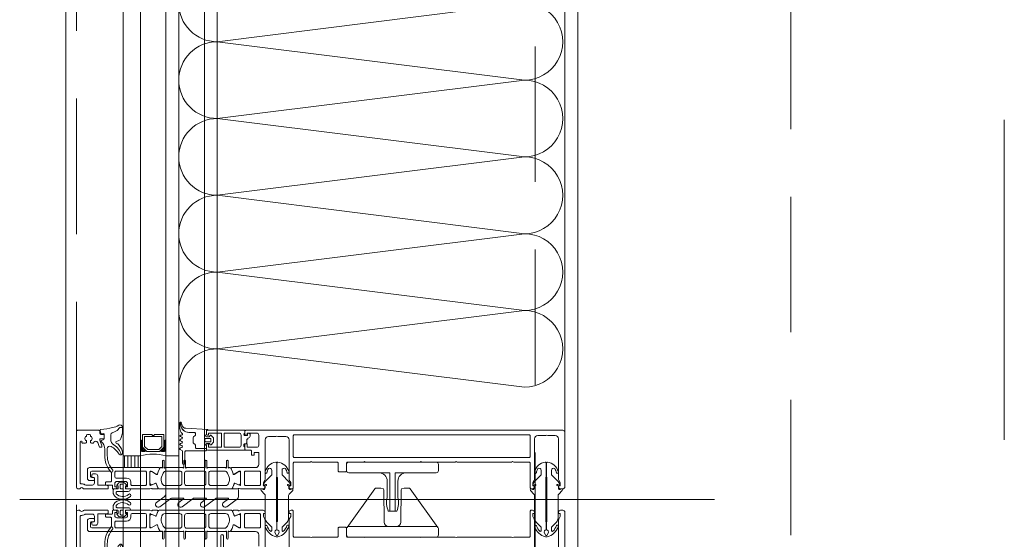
# Model space of a CAD drawing. Header units: millimetres. Extents: x 213386 to 459888, y 74252 to 208052.
# Tile 76 of 256: x 373015 to 373477, y 154689 to 154932. Entities that reach past the tile are written whole.
import ezdxf

# ---------------------------------------------------------------- set-up
doc = ezdxf.new("R2010")
doc.units = ezdxf.units.MM
doc.linetypes.add('CK_Čerchovaná 50', pattern=[6, 3, -1.5, 0, -1.5])
doc.linetypes.add('ČÁRKOVANÁ', pattern=[19.05, 12.7, -6.35])
doc.layers.add('FASÁDA DETAILNÍ', color=255, linetype='Continuous', lineweight=0)
doc.layers.add('TENKA', color=255, linetype='Continuous', lineweight=0)

# ---------------------------------------------------------------- blocks, each defined once
blk = doc.blocks.new('nesystémový nástavec 18')
for p, q in [((-17.5, 9.3), (-15.36, 9.3)), ((-15.36, 9.3), (0, 9.3)), ((0, 9.3), (0, 7.8)), ((-18, 6.8), (-18, 8.8)), ((-17, 6.3), (-17.5, 6.3)), ((-11, 8), (-17, 8)), ((-17, 8), (-17, 6.3)), ((-11, 1.3), (-11, 8)), ((-2.8, 8), (-9.7, 8)), ((-9.7, 1.3), (-9.7, 8)), ((-1.8, 2.3), (-1.8, 7)), ((-0.5, 7.3), (-0.5, 6.8)), ((0, 6.3), (0.55, 6.3)), ((0.55, 6.3), (0.95, 5.9)), ((0.95, 5.9), (0.95, 4.8)), ((0.95, 4.8), (0.95, 4.14)), ((-18, 0.5), (-18, 1.8)), ((-17.5, 2.3), (-17, 2.3)), ((-1.8, 0), (-17.5, 0)), ((-17, 2.3), (-17, 1.3)), ((-17, 1.3), (-11, 1.3)), ((-9.7, 1.3), (-2.8, 1.3)), ((0, 0), (-1.8, 0)), ((-0.4, 2.23), (-0.5, 2.04)), ((-0.5, 2.04), (-0.5, 2)), ((1.2, 2.44), (0, 2.44)), ((0, 1.5), (0, 0)), ((0.95, 4.14), (1.2, 4.14)), ((1.2, 1.85), (1.2, 2.44)), ((1.4, 3.94), (1.4, 3.84)), ((1.6, 3.64), (1.6, 3.64)), ((1.8, 1.37), (1.7, 1.35)), ((2.25, 1.63), (1.8, 1.37)), ((2.4, 2.84), (2.4, 1.89))]:
    blk.add_line(p, q)
for centre, radius, start, end in [((-17.5, 8.8), 0.5, 90, 180), ((-15.36, 9.8), 0.5, 270, 270.084), ((-17.5, 6.8), 0.5, 180.0012, 269.9988), ((-2.8, 7), 1, 0, 90), ((0, 7.3), 0.5, 89.9955, 180.0071), ((0, 6.8), 0.5, 179.9949, 270.006), ((0.75, 4.8), 0.2, 359.9656, 0.0344), ((-17.5, 1.8), 0.5, 89.999, 180.0002), ((-17.5, 0.5), 0.5, 180, 270), ((-2.8, 2.3), 1, 270, 0), ((0, 2), 0.5, 179.9716, 270.0327), ((0, 1.94), 0.5, 89.9975, 144.0007), ((1.2, 3.94), 0.2, 359.9707, 90.0249), ((1.7, 1.85), 0.5, 179.9991, 270), ((1.6, 3.84), 0.2, 179.9737, 270.035), ((1.6, 2.84), 0.8, 0.0065, 89.9919), ((2.1, 1.89), 0.3, 299.9815, 0.0183)]:
    blk.add_arc(centre, radius, start, end)
blk = doc.blocks.new('284336')
for points in [[(-0.7, -9.6), (-10, -9.6, 0.414511), (-10.51, -10.11), (-10.51, -15.51, -1), (-11.69, -15.51), (-11.69, -9.6), (-12.69, -8.95, -0.668884), (-12.6, -8.23), (-11.99, -8.01, 0.766384), (-11.99, -7.21), (-12.6, -6.99, -0.76831), (-12.6, -6.23), (-11.99, -6.01, 0.766384), (-11.99, -5.21), (-12.6, -4.99, -0.76831), (-12.6, -4.23), (-11.99, -4.01, 0.766384), (-11.99, -3.21), (-12.6, -2.99, -0.877523), (-12.5, -2.22), (-12.1, -2.22, 0.698129), (-11.83, -1.5, -0.220231), (-12.89, 0.78), (-12.89, 3.45, -0.157143), (-12.82, 3.68), (-12.69, 3.42, -0.067482), (-12.48, 2.53, 0.393136), (-8.66, -1.02), (-6.1, -1.02, -0.414214), (-5.61, -1.51), (-5.61, -2.22, -0.267949), (-5.85, -2.65), (-6.35, -2.93, 0.267949), (-6.61, -3.38), (-6.61, -5.84, 0.267949), (-6.35, -6.29), (-5.85, -6.57, -0.267949), (-5.61, -7), (-5.61, -8.11, 0.414215), (-5.1, -8.62), (-0.41, -8.62), (-0.41, -9.31, -0.414212), (-0.7, -9.6)], [(-0.41, 0), (-0.41, -2, 0.990243), (-0.4, -3.02), (0.9, -3.02, 0.414214), (1.21, -2.71), (1.21, -2.61, -0.668123), (1.71, -2.4), (2.75, -3.45, -0.199004), (2.89, -3.79), (2.89, -5.43, -0.199038), (2.75, -5.77), (1.71, -6.82, -0.668191), (1.21, -6.61), (1.21, -6.51, 0.414214), (0.9, -6.2), (-0.4, -6.2, 0.990269), (-0.41, -7.22), (-0.41, -8.6), (-5.1, -8.6, -0.414215), (-5.59, -8.11), (-5.59, -7, 0.267949), (-5.84, -6.56), (-6.34, -6.27, -0.267949), (-6.59, -5.84), (-6.59, -3.38, -0.267949), (-6.34, -2.95), (-5.84, -2.66, 0.267949), (-5.59, -2.22), (-5.59, -1.51, 0.414214), (-6.1, -1), (-8.66, -1, -0.393156), (-12.46, 2.53, 0.067572), (-12.67, 3.43), (-12.8, 3.7, -0.637545), (-12.12, 3.53), (-11.92, 2.53, 0.344315), (-10.06, 0.91), (0, 0.38, -0.406913), (0.39, 0), (-0.41, 0)], [(1.7, -4.31, 0.414235), (1.2, -3.81), (-0.7, -3.81, 0.414214), (-1.2, -4.31), (-1.2, -4.91, 0.414214), (-0.7, -5.41), (1.2, -5.41, 0.414235), (1.7, -4.91), (1.7, -4.31)]]:
    blk.add_lwpolyline(points, format="xyb", close=True)
blk = doc.blocks.new('433270')
blk.add_lwpolyline([(1, 0, 0.414364), (0, -1), (0, -1.4, 0.255924), (0.23, -1.83, -0.547723), (0.23, -3.17, 0.255924), (0, -3.6), (0, -14.6, 0.414214), (0.3, -14.9), (1.2, -14.9, 0.414214), (1.7, -14.4), (1.7, -10.3, -0.414214), (2, -10), (6, -10, 0.414248), (7, -9), (7, -7.7, 0.414179), (6.5, -7.2), (5.7, -7.2, 0.414232), (5.4, -7.5), (5.4, -8.2, -0.414198), (5.1, -8.5), (2.8, -8.5, -0.414204), (1.8, -7.5), (1.8, -4.49, -0.147432), (1.97, -3.94, 0.147461), (2.4, -2.5), (2.4, -2.3, -0.414214), (2.9, -1.8), (21.87, -1.8, -0.668178), (22.22, -2.65), (22.16, -2.72, 1), (21.59, -3.29), (21.52, -3.35, 0.198912), (21.38, -3.71), (21.38, -4.05, 0.414214), (22.08, -4.75), (22.38, -4.75, 0.576988), (22.64, -4.3, -0.311246), (24.56, -4.3, 0.576988), (24.82, -4.75), (25.3, -4.75, -0.260065), (25.3, -6.65), (24.82, -6.65, 0.576988), (24.56, -7.1, -0.311246), (22.64, -7.1, 0.576988), (22.38, -6.65), (22.08, -6.65, 0.414214), (21.38, -7.35), (21.38, -7.61, 0.267949), (21.63, -8.04), (21.89, -8.2, -0.637047), (21.73, -10), (19.83, -10.7, 0.315299), (19.5, -11.17), (19.5, -11.49, 0.520567), (20.17, -11.96), (22.83, -10.99, -0.520567), (23.5, -11.46), (23.5, -12.5, 0.414062), (24, -13), (25, -13, 0.414186), (25.5, -12.5), (25.5, -11.5, -0.414182), (26, -11), (27, -11, 0.414214), (27.5, -10.5), (27.5, -0.5, 0.414214), (27, 0), (1, 0)], format="xyb", close=True)
blk = doc.blocks.new('284325')
for points in [[(0.84, -5.23, -0.560316), (0.94, -4.73), (1.94, -4.36, 0.3153), (2.14, -4.08), (2.14, -1.89, 0.451558), (1.8, -1.59), (0.9, -1.7, -0.399586), (0.57, -1.46), (0.3, -0.07, -0.415977), (0.53, 0.29, 0.024107), (6.15, 1.24, 0.076636), (8.99, 2.34, -0.577615), (10.79, 1.3), (10.02, 1.37, 0.283171), (9.08, 0.9, -0.168429), (7.07, -0.74), (5.9, -1.16, 0.315302), (5.24, -2.1), (5.24, -4.21, 0.269719), (6.76, -6.82, -0.194797), (10.18, -11.53, -0.342663), (9.17, -11.17, 0.119207), (5.43, -7.59, 0.578571), (3.63, -8.62), (3.63, -11.77, 0.176415), (6.16, -18.72, -1), (5.24, -19.49, -0.176415), (2.43, -11.77), (2.43, -8.89, 0.208286), (0.84, -5.23)], [(8.95, -6.65), (10.32, -8.78, -0.134555), (10.79, -10.63, -0.339795), (10.19, -11.53, 0.194788), (6.76, -6.81, -0.269736), (5.25, -4.21), (5.25, -2.1, -0.315302), (5.9, -1.17), (7.07, -0.74, 0.168429), (9.09, 0.89, -0.283167), (10.01, 1.36), (10.79, 1.29), (10.79, -0.74, -0.070852), (10.71, -1.3), (9.95, -3.93, -0.241839), (9.08, -4.83), (7.93, -5.22, 0.836024), (8.08, -6.19), (8.11, -6.19, -0.255349), (8.95, -6.65)]]:
    blk.add_lwpolyline(points, format="xyb", close=True)
blk = doc.blocks.new('*U4004')
for points in [[(0, 0, 0.414243), (0.1, 0.1), (0, 0.9, -1.0001), (0.2, 0.9), (0.1, 0.1, 0.414228), (0.2, 0, 0.414228)], [(0.2, 0, 0.414243), (0.3, 0.1), (0.2, 0.9, -1.0001), (0.4, 0.9), (0.3, 0.1, 0.414228), (0.4, 0, 0.414228)], [(0.4, 0, 0.414243), (0.5, 0.1), (0.4, 0.9, -1.0001), (0.6, 0.9), (0.5, 0.1, 0.414228), (0.6, 0, 0.414228)], [(0.6, 0, 0.414243), (0.7, 0.1), (0.6, 0.9, -1.0001), (0.8, 0.9), (0.7, 0.1, 0.414228), (0.8, 0, 0.414228)], [(0.8, 0, 0.414243), (0.9, 0.1), (0.8, 0.9, -1.0001), (1, 0.9), (0.9, 0.1, 0.414228), (1, 0, 0.414228)], [(1, 0, 0.414243), (1.1, 0.1), (1, 0.9, -1.0001), (1.2, 0.9), (1.1, 0.1, 0.414228), (1.2, 0, 0.414228)], [(1.2, 0, 0.414243), (1.3, 0.1), (1.2, 0.9, -1.0001), (1.4, 0.9), (1.3, 0.1, 0.414228), (1.4, 0, 0.414228)], [(1.4, 0, 0.414243), (1.5, 0.1), (1.4, 0.9, -1.0001), (1.6, 0.9), (1.5, 0.1, 0.414228), (1.6, 0, 0.414228)], [(1.6, 0, 0.414243), (1.7, 0.1), (1.6, 0.9, -1.0001), (1.8, 0.9), (1.7, 0.1, 0.414228), (1.8, 0, 0.414228)], [(1.8, 0, 0.414243), (1.9, 0.1), (1.8001, 0.9, -1.0001), (2, 0.9), (1.9001, 0.1, 0.414228), (2, 0, 0.414228)]]:
    blk.add_lwpolyline(points, format="xyb")
blk = doc.blocks.new('244748_a')
blk.add_lwpolyline([(8.32, -1.69, 0.082248), (6.34, -0.9, -1.09695), (6.94, -0.1, -0.315353), (11.26, -5.15, -0.480529), (10.87, -5.64), (4.27, -5.64), (4.08, -5.45), (-16.53, -5.45), (-16.72, -5.64), (-20.43, -5.64, 0.574019), (-21.93, -4.78), (-22.99, -5.4, 0.524827), (-22.99, -5.9), (-21.93, -6.52, 0.574021), (-20.43, -5.66), (-16.72, -5.66), (-16.53, -5.85), (4.08, -5.85), (4.27, -5.66), (10.87, -5.66, -0.480529), (11.26, -6.15, -0.326229), (6.88, -11.09, -1.09695), (6.28, -10.3, 0.081457), (8.32, -9.61, 0.599203), (7.48, -8.05), (5.52, -8.05, 0.198965), (5.17, -8.2), (2.22, -11.15), (0.93, -12.01, -0.738038), (0.51, -11.62), (0.87, -11, 1), (0.35, -10.7), (0, -11.3), (-0.98, -11.3, 0.619205), (-1.45, -12.06), (-1.28, -12.43, -0.808139), (-2.04, -13.04), (-3.63, -11.44, 0.198906), (-4.34, -11.15), (-14.99, -11.15, -0.198936), (-16.76, -10.42), (-18.98, -8.2, 0.198942), (-19.33, -8.05), (-20.67, -8.05, 0.500217), (-21.09, -8.73, 0.122037), (-18.5, -10.27, -1.093735), (-19.1, -11.07, -0.240768), (-23.7, -6.07, -0.106226), (-23.7, -5.23, -0.256232), (-19, -0.13, -1.093735), (-18.4, -0.92, 0.116856), (-21.09, -2.57, 0.500217), (-20.67, -3.25), (-19.33, -3.25, 0.198942), (-18.98, -3.1), (-16.75, -0.88, -0.198936), (-14.99, -0.15), (-4.34, -0.15, 0.198907), (-3.63, 0.14), (-2.04, 1.74, -0.808139), (-1.28, 1.13), (-1.45, 0.76, 0.619205), (-0.98, 0), (0, 0), (0.35, -0.6, 1), (0.87, -0.3), (0.51, 0.32, -0.738038), (0.93, 0.71), (2.22, -0.15), (5.17, -3.1, 0.198965), (5.52, -3.25), (7.48, -3.25, 0.599203)], format="xyb", close=True)
blk = doc.blocks.new('236134_0100_s_v')
for points in [[(22.8, -23), (22.8, -5), (42, -5, 0.414214), (43, -4), (43, -1, 0.414214), (42, 0), (1, 0, 0.414214), (0, -1), (0, -4, 0.414214), (1, -5), (20.2, -5), (20.2, -23)], [(15, -5, -0.414214), (19, -9), (19, -16.57, 0.165764), (19.53, -23), (23.47, -23, 0.165764), (24, -16.57), (24, -9, -0.414214), (28, -5)]]:
    blk.add_lwpolyline(points, format="xyb")
blk = doc.blocks.new('236134_0200_s_v')
for points in [[(19.58, 5, -0.41166), (17.58, 6.98), (17.45, 22.25, 0.344217), (17.07, 22.73), (16, 23), (14, 23, 0.240828), (13.19, 22.59), (0.19, 4.59)], [(23.42, 5, 0.41166), (25.42, 6.98), (25.55, 22.25, -0.344217), (25.93, 22.73), (27, 23), (29, 23, -0.240828), (29.81, 22.59), (42.81, 4.59)]]:
    blk.add_lwpolyline(points, format="xyb")
blk.add_lwpolyline([(42, 5), (1, 5, 0.414214), (0, 4), (0, 1, 0.414214), (1, 0), (42, 0, 0.414214), (43, 1), (43, 4, 0.414214)], format="xyb", close=True)
blk = doc.blocks.new('288126')
for points in [[(-16.5, 0), (16.5, 0)], [(-21.36, -6.34), (-17.8, -3.69)], [(-14.71, -4.5), (-19.87, -8.34)], [(-17, -2.08), (-17, -0.5)], [(-8.83, -4.3), (-14.11, -4.3)], [(-4.31, -4.5), (-9.47, -8.34)], [(1.81, -4.3), (-3.71, -4.3)], [(6.33, -4.5), (1.14, -8.37)], [(12.21, -4.3), (6.93, -4.3)], [(16.6, -4.6), (11.54, -8.37)], [(17, -0.5), (17, -3.8)], [(-10.96, -6.34), (-8.71, -4.66)], [(-0.35, -6.36), (1.93, -4.66)], [(10.05, -6.36), (12.33, -4.66)]]:
    blk.add_lwpolyline(points)
for centre, radius, start, end in [((16.5, -0.5), 0.5, 0, 90), ((-16.5, -0.5), 0.5, 90, 180), ((16, -3.8), 1, 306.7059, 0), ((-20.61, -7.34), 1.25, 126.7059, 306.7059), ((-10.21, -7.34), 1.25, 126.7059, 306.7059), ((0.4, -7.37), 1.25, 126.7059, 306.7059), ((10.8, -7.37), 1.25, 126.7059, 306.7059)]:
    blk.add_arc(centre, radius, start, end)
at = {"extrusion": (0, 0, -1)}
for centre, radius, start, end in [((19, -2.08), 2, 180, 233.2941), ((14.11, -5.3), 1, 53.2941, 90), ((8.83, -4.5), 0.2, 90, 233.2941), ((3.71, -5.3), 1, 53.2941, 90), ((-1.81, -4.5), 0.2, 90, 233.2941), ((-6.93, -5.3), 1, 53.2941, 90), ((-12.21, -4.5), 0.2, 90, 233.2941)]:
    blk.add_arc(centre, radius, start, end, dxfattribs=at)
blk = doc.blocks.new('246426')
for points in [[(-1.84, 0.64), (-2.86, -0.38, 0.198926), (-3.15, -1.09), (-3.15, -2.31, 0.198926), (-2.86, -3.02), (-1.84, -4.04, 0.637051), (-1.5, -3.92), (-1.45, -3.4), (-0.3, -3.4, -0.41484), (0, -3.7), (0, -5.19, 0.414232), (0.5, -5.69), (2.14, -5.69, 0.071862), (2.2, -5.68, 0.157876), (3.73, -4.64, 0.360336), (3.48, 2.39, 0.964062), (2.54, 1.48, -0.403385), (2.25, -4.34, -0.190964), (2.11, -4.39), (1.7, -4.39, -0.414214), (1.2, -3.89), (1.2, 1.31, 0.414201), (0.2, 2.31), (0, 2.31), (0, 0.3, -0.414214), (-0.3, 0), (-1.45, 0), (-1.5, 0.52, 0.637051), (-1.84, 0.64)], [(-2.25, -1.4, -0.414214), (-1.85, -1), (-0.4, -1, -0.414214), (0, -1.4), (0, -2, -0.414214), (-0.4, -2.4), (-1.85, -2.4, -0.414214), (-2.25, -2), (-2.25, -1.4)]]:
    blk.add_lwpolyline(points, format="xyb", close=True)

msp = doc.modelspace()

# ---------------------------------------------------------------- hatches: boundary and pattern name
at = {"layer": 'FASÁDA DETAILNÍ'}
h = msp.add_hatch(dxfattribs=at)
h.set_pattern_fill('ANSI31', color=256, scale=0.5, angle=585)
h.set_pattern_definition([(270, (440451.9952, 144407.7333), (1.5875, -8e-16), [])])
h.paths.add_polyline_path([(373071.638, 154722.154), (373071.638, 154727.655), (373063.638, 154727.655), (373063.638, 154722.154)])

# ---------------------------------------------------------------- linework, layer by layer
for p, q in [((373036.638, 145492.154), (373036.638, 169172.154)), ((373063.638, 145492.154), (373063.638, 169172.154)), ((373071.638, 169172.154), (373071.638, 145492.154)), ((373083.638, 145492.154), (373083.638, 169172.154)), ((373089.638, 169172.154), (373089.638, 145492.154)), ((373101.638, 145492.154), (373101.638, 169172.154)), ((373107.638, 169172.154), (373107.638, 145492.154)), ((373276.638, 145732.154), (373276.638, 168932.154)), ((373063.638, 154727.655), (373063.638, 155136.654)), ((373071.638, 155136.654), (373071.638, 154727.655)), ((373083.638, 154727.655), (373083.638, 155136.654)), ((373089.638, 155136.654), (373089.638, 154727.655)), ((373071.638, 154727.655), (373063.638, 154727.655)), ((373089.638, 154727.655), (373083.638, 154727.655)), ((373340.762, 154707.154), (373015.071, 154707.154))]:
    msp.add_line(p, q, dxfattribs=at)
at = {"layer": 'FASÁDA DETAILNÍ', "linetype": 'ČÁRKOVANÁ', "ltscale": 5}
for p, q in [((373041.638, 145497.154), (373041.638, 169167.154)), ((373256.638, 145712.154), (373256.638, 168952.154)), ((373376.638, 145832.154), (373376.638, 168832.154))]:
    msp.add_line(p, q, dxfattribs=at)
at = {"layer": 'FASÁDA DETAILNÍ'}
for points in [[(373270.638, 154738.654), (373270.638, 155125.654)], [(373082.638, 154737.655), (373082.638, 154731.655), (373080.638, 154729.655), (373074.638, 154729.655), (373072.638, 154731.655), (373072.638, 154737.655), (373077.138, 154737.655), (373077.138, 154737.155), (373078.138, 154737.155), (373078.138, 154737.655)], [(373073.638, 154736.655), (373081.638, 154736.655), (373081.638, 154732.069), (373080.224, 154730.655), (373075.191, 154730.655), (373073.638, 154732.069)], [(373063.638, 154722.154), (373063.638, 154727.655), (373071.638, 154727.655), (373071.638, 154722.154)]]:
    msp.add_lwpolyline(points, close=True, dxfattribs=at)
for points in [[(373269.638, 154739.654), (373121.138, 154739.654, 0.4142136), (373120.638, 154739.154), (373120.638, 154737.854, 0.4142197), (373121.138, 154737.354), (373121.638, 154737.354), (373121.638, 154738.354), (373126.138, 154738.354, -0.4142136), (373127.138, 154737.354), (373127.138, 154732.654, -0.4142136), (373126.138, 154731.654), (373121.638, 154731.654), (373121.638, 154733.354), (373121.138, 154733.354, 0.4142012), (373120.638, 154732.854), (373120.638, 154730.854, 0.4142136), (373121.138, 154730.354), (373123.282, 154730.354, -0.4142136), (373123.782, 154729.854), (373123.782, 154728.055), (373125.033, 154728.055), (373125.033, 154729.255), (373126.838, 154729.255, -0.4142136), (373127.138, 154728.955), (373127.138, 154723.656, -0.4141667), (373125.638, 154722.156), (373118.641, 154722.154), (373114.54, 154722.155, 0.5773503), (373114.194, 154721.555), (373114.692, 154720.692), (373115.12, 154719.199, 0.4887011), (373115.559, 154719.023), (373118.025, 154720.454), (373118.446, 154720.454, -0.4325656), (373118.641, 154720.254), (373118.641, 154713.95, -0.5483974), (373118.359, 154713.764), (373115.975, 154714.833, 0.4253361), (373115.708, 154714.725), (373114.892, 154712.702, 0.5315629), (373115.262, 154712.152), (373117.327, 154712.152, 0.2313061), (373117.563, 154712.268, -0.3061853), (373117.883, 154712.372), (373118.641, 154712.154), (373129.144, 154712.154, 0.4142136), (373130.144, 154713.154), (373130.144, 154713.654), (373129.344, 154713.654), (373129.344, 154715.154), (373130.004, 154716.298, 0.1316504), (373130.138, 154716.798), (373130.138, 154735.163, -0.4142136), (373131.638, 154736.663), (373135.139, 154736.663, -0.3999851), (373136.139, 154736.663), (373139.838, 154736.663, -0.4142136), (373141.338, 154735.163), (373141.338, 154716.798, 0.1316504), (373141.472, 154716.298), (373142.133, 154715.154), (373142.133, 154713.654), (373141.333, 154713.654), (373141.333, 154713.154, 0.4142136), (373142.333, 154712.154), (373142.838, 154712.154, 0.4142136), (373143.338, 154712.654), (373143.338, 154724.254, -0.4142136), (373143.838, 154724.754), (373151.238, 154724.754, -0.3999851), (373152.238, 154724.754), (373163.838, 154724.754, -0.4142136), (373164.338, 154724.254), (373164.338, 154720.654, 0.4142136), (373164.838, 154720.154), (373167.838, 154720.154, 0.4142136), (373168.338, 154720.654), (373168.338, 154724.254, -0.4142136), (373168.838, 154724.754), (373176.138, 154724.754, -0.38324), (373177.138, 154724.754), (373202.638, 154724.754, -0.38324), (373203.638, 154724.754), (373219.138, 154724.754, -0.38324), (373220.138, 154724.754), (373245.638, 154724.754, -0.38324), (373246.638, 154724.754), (373253.938, 154724.754, -0.4142136), (373254.438, 154724.254), (373254.438, 154712.654, 0.4142136), (373254.938, 154712.154), (373255.438, 154712.154, 0.4142136), (373256.438, 154713.154), (373256.438, 154713.654), (373255.638, 154713.654), (373255.638, 154715.154), (373256.304, 154716.308, 0.1169365), (373256.438, 154716.808), (373256.438, 154735.663, -0.4142315), (373257.938, 154737.163), (373261.648, 154737.163, -0.3999851), (373262.648, 154737.163), (373266.138, 154737.163, -0.4142315), (373267.638, 154735.663), (373267.638, 154716.808, 0.1169365), (373267.772, 154716.308), (373268.438, 154715.154), (373268.438, 154713.654), (373267.638, 154713.654), (373267.638, 154713.154, 0.4142136), (373268.638, 154712.154), (373269.638, 154712.154, 0.4142136), (373270.638, 154713.154), (373270.638, 154738.654, 0.4142135), (373269.638, 154739.654)], [(373143.838, 154737.554), (373253.938, 154737.554, -0.4142136), (373254.438, 154737.054), (373254.438, 154727.354, -0.4142136), (373253.938, 154726.854), (373143.838, 154726.854, -0.4142136), (373143.338, 154727.354), (373143.338, 154737.054, -0.4142136), (373143.838, 154737.554)], [(373076.138, 154712.154), (373065.139, 154712.154, -0.4144257), (373064.638, 154712.654), (373064.638, 154713.148), (373065.638, 154713.148), (373065.638, 154714.648, 0.4142136), (373064.638, 154715.648), (373063.138, 154715.648, 0.3999851), (373062.138, 154715.648), (373060.638, 154715.648, 0.4142136), (373059.638, 154714.648), (373059.638, 154713.154), (373060.638, 154713.154), (373060.638, 154712.654, -0.4144559), (373060.138, 154712.154), (373058.838, 154712.156, -0.4139712), (373058.538, 154712.456), (373058.538, 154713.654, 0.4142136), (373058.238, 154713.954), (373055.238, 154713.954), (373055.238, 154714.954, -0.4142136), (373055.738, 154715.454), (373057.638, 154715.454, 0.4142136), (373058.138, 154715.954), (373058.138, 154719.454, 0.4142056), (373057.138, 154720.454), (373048.838, 154720.455, 0.4142063), (373048.338, 154719.955), (373048.338, 154718.054, 0.414219), (373048.838, 154717.554), (373049.638, 154717.554, -0.4142136), (373050.138, 154717.054), (373050.138, 154716.554, -0.4142136), (373049.638, 154716.054), (373047.838, 154716.054, -0.4142136), (373046.838, 154717.054), (373046.838, 154721.154, -0.4142136), (373047.838, 154722.154), (373076.138, 154722.154), (373080.238, 154722.155, -0.5773503), (373080.585, 154721.555), (373080.086, 154720.692), (373079.659, 154719.199, -0.4887011), (373079.219, 154719.023), (373076.754, 154720.454), (373076.333, 154720.454, 0.4325656), (373076.138, 154720.254), (373076.138, 154713.95, 0.5483974), (373076.42, 154713.764), (373078.804, 154714.833, -0.4253361), (373079.071, 154714.725), (373079.887, 154712.702, -0.5315625), (373079.516, 154712.152), (373077.452, 154712.152, -0.2313061), (373077.216, 154712.268, 0.3061853), (373076.896, 154712.372), (373076.138, 154712.154)], [(373114.299, 154712.154), (373102.388, 154712.154), (373080.477, 154712.154, -0.3058367), (373080.014, 154712.467), (373079.091, 154714.755, 0.4253361), (373078.824, 154714.862), (373077.205, 154714.146, -0.5437525), (373076.148, 154714.83), (373076.148, 154719.734, -0.5781822), (373077.05, 154720.253), (373079.241, 154718.992, 0.4885049), (373079.68, 154719.169), (373080.115, 154720.683), (373080.877, 154722.004, -0.2824777), (373081.153, 154722.154), (373081.598, 154722.154, 1.4470094), (373081.948, 154722.286), (373081.948, 154725.254, -1), (373082.748, 154725.254), (373082.748, 154722.286, 1.4470094), (373083.099, 154722.153), (373091.638, 154722.154, 1.4470094), (373091.988, 154722.286), (373091.988, 154725.254, -1), (373092.788, 154725.254), (373092.788, 154722.286, 1.4470094), (373093.139, 154722.153), (373101.638, 154722.154, 1.4470094), (373101.988, 154722.286), (373101.988, 154725.254, -1), (373102.788, 154725.254), (373102.788, 154722.286, 1.4470094), (373103.139, 154722.153), (373111.678, 154722.154, 1.4470094), (373112.028, 154722.286), (373112.028, 154725.254, -1), (373112.828, 154725.254), (373112.828, 154722.286, 1.4470094), (373113.179, 154722.153), (373113.624, 154722.154, -0.2824777), (373113.9, 154722.004), (373114.662, 154720.683), (373115.096, 154719.169, 0.4885049), (373115.535, 154718.992), (373117.727, 154720.253, -0.5781822), (373118.628, 154719.734), (373118.628, 154714.83, -0.5437525), (373117.572, 154714.146), (373115.953, 154714.862, 0.4253361), (373115.686, 154714.755), (373114.763, 154712.467, -0.3058367), (373114.299, 154712.154)], [(373073.938, 154720.454), (373060.238, 154720.454, 0.4142136), (373059.738, 154719.954), (373059.738, 154717.748, 0.4142136), (373060.238, 154717.248), (373065.208, 154717.248, -0.4111388), (373067.238, 154715.248), (373067.238, 154714.254, 0.4142136), (373067.738, 154713.754), (373073.938, 154713.754, 0.4142136), (373074.438, 154714.254), (373074.438, 154719.954, 0.4142136), (373073.938, 154720.454)], [(373083.188, 154713.753), (373090.088, 154713.753, 0.4142178), (373091.088, 154714.753), (373091.088, 154719.554, 0.4142178), (373090.088, 154720.554), (373083.726, 154720.554, 0.305619), (373082.336, 154719.616), (373081.557, 154717.692, 0.1764286), (373081.485, 154715.64), (373081.761, 154714.79, 0.3249157), (373083.188, 154713.753)], [(373093.388, 154713.753), (373101.388, 154713.753, 0.4142136), (373102.388, 154714.753), (373102.388, 154719.554, 0.4142136), (373101.388, 154720.554), (373093.388, 154720.554, 0.4142136), (373092.388, 154719.554), (373092.388, 154714.753, 0.4142136), (373093.388, 154713.753)], [(373104.688, 154713.753), (373111.589, 154713.753, 0.3249157), (373113.015, 154714.79), (373113.291, 154715.64, 0.1764286), (373113.219, 154717.692), (373112.441, 154719.616, 0.305619), (373111.05, 154720.554), (373104.688, 154720.554, 0.4142178), (373103.688, 154719.554), (373103.688, 154714.753, 0.4142178), (373104.688, 154713.753)], [(373127.938, 154714.255, -0.4142136), (373127.438, 154713.755), (373120.938, 154713.755, -0.4142136), (373120.438, 154714.255), (373120.438, 154719.955, -0.4142136), (373120.938, 154720.455), (373127.438, 154720.455, -0.4142136), (373127.938, 154719.955), (373127.938, 154714.255)], [(373076.138, 154702.154), (373065.139, 154702.154, 0.4144257), (373064.638, 154701.654), (373064.638, 154701.161), (373065.638, 154701.161), (373065.638, 154699.661, -0.4142136), (373064.638, 154698.661), (373063.138, 154698.661, -0.3999851), (373062.138, 154698.661), (373060.638, 154698.661, -0.4142136), (373059.638, 154699.661), (373059.638, 154701.154), (373060.638, 154701.154), (373060.638, 154701.654, 0.4144559), (373060.138, 154702.154), (373058.838, 154702.153, 0.4139712), (373058.538, 154701.853), (373058.538, 154700.655, -0.4142136), (373058.238, 154700.355), (373055.238, 154700.355), (373055.238, 154699.355, 0.4142136), (373055.738, 154698.855), (373057.638, 154698.855, -0.4142136), (373058.138, 154698.355), (373058.138, 154694.855, -0.4142056), (373057.138, 154693.855), (373048.838, 154693.854, -0.4142063), (373048.338, 154694.354), (373048.338, 154696.254, -0.414219), (373048.838, 154696.754), (373049.638, 154696.754, 0.4142136), (373050.138, 154697.254), (373050.138, 154697.754, 0.4142136), (373049.638, 154698.254), (373047.838, 154698.254, 0.4142136), (373046.838, 154697.254), (373046.838, 154693.154, 0.4142136), (373047.838, 154692.154), (373076.138, 154692.154), (373080.238, 154692.154, 0.5773503), (373080.585, 154692.754), (373080.086, 154693.617), (373079.659, 154695.11, 0.4887011), (373079.219, 154695.286), (373076.754, 154693.854), (373076.333, 154693.854, -0.4325656), (373076.138, 154694.054), (373076.138, 154700.359, -0.5483974), (373076.42, 154700.545), (373078.804, 154699.476, 0.4253361), (373079.071, 154699.584), (373079.887, 154701.607, 0.5315625), (373079.516, 154702.157), (373077.452, 154702.157, 0.2313061), (373077.216, 154702.041, -0.3061853), (373076.896, 154701.937), (373076.138, 154702.154)], [(373073.938, 154693.854), (373060.238, 154693.854, -0.4142136), (373059.738, 154694.354), (373059.738, 154696.561, -0.4142136), (373060.238, 154697.061), (373065.208, 154697.061, 0.4111388), (373067.238, 154699.061), (373067.238, 154700.054, -0.4142136), (373067.738, 154700.554), (373073.938, 154700.554, -0.4142136), (373074.438, 154700.054), (373074.438, 154694.354, -0.4142136), (373073.938, 154693.854)], [(373114.299, 154702.154), (373102.388, 154702.155), (373080.477, 154702.154, 0.3058367), (373080.014, 154701.842), (373079.091, 154699.554, -0.4253361), (373078.824, 154699.447), (373077.205, 154700.163, 0.5437525), (373076.148, 154699.479), (373076.148, 154694.574, 0.5781822), (373077.05, 154694.056), (373079.241, 154695.317, -0.4885049), (373079.68, 154695.14), (373080.115, 154693.626), (373080.877, 154692.305, 0.2824777), (373081.153, 154692.155), (373081.598, 154692.155, -1.4470094), (373081.948, 154692.023), (373081.948, 154689.055, 1), (373082.748, 154689.055), (373082.748, 154692.023, -1.4470094), (373083.099, 154692.156), (373091.638, 154692.155, -1.4470094), (373091.988, 154692.023), (373091.988, 154689.055, 1), (373092.788, 154689.055), (373092.788, 154692.023, -1.4470094), (373093.139, 154692.156), (373101.638, 154692.155, -1.4470094), (373101.988, 154692.023), (373101.988, 154689.055, 1), (373102.788, 154689.055), (373102.788, 154692.023, -1.4470094), (373103.139, 154692.156), (373111.678, 154692.155, -1.4470094), (373112.028, 154692.023), (373112.028, 154689.055, 1), (373112.828, 154689.055), (373112.828, 154692.023, -1.4470094), (373113.179, 154692.156), (373113.624, 154692.155, 0.2824777), (373113.9, 154692.305), (373114.662, 154693.626), (373115.096, 154695.14, -0.4885049), (373115.535, 154695.317), (373117.727, 154694.056, 0.5781822), (373118.628, 154694.574), (373118.628, 154699.479, 0.5437525), (373117.572, 154700.163), (373115.953, 154699.447, -0.4253361), (373115.686, 154699.554), (373114.763, 154701.842, 0.3058367), (373114.299, 154702.154)], [(373083.188, 154700.555), (373090.088, 154700.556, -0.4142178), (373091.088, 154699.556), (373091.088, 154694.755, -0.4142178), (373090.088, 154693.755), (373083.726, 154693.755, -0.305619), (373082.336, 154694.693), (373081.557, 154696.617, -0.1764286), (373081.485, 154698.669), (373081.761, 154699.519, -0.3249157), (373083.188, 154700.555)], [(373093.388, 154700.555), (373101.388, 154700.555, -0.4142136), (373102.388, 154699.555), (373102.388, 154694.755, -0.4142136), (373101.388, 154693.755), (373093.388, 154693.755, -0.4142136), (373092.388, 154694.755), (373092.388, 154699.555, -0.4142136), (373093.388, 154700.555)], [(373104.688, 154700.556), (373111.589, 154700.555, -0.3249157), (373113.015, 154699.519), (373113.291, 154698.669, -0.1764286), (373113.219, 154696.617), (373112.441, 154694.693, -0.305619), (373111.05, 154693.755), (373104.688, 154693.755, -0.4142178), (373103.688, 154694.755), (373103.688, 154699.556, -0.4142178), (373104.688, 154700.556)], [(373127.938, 154700.054, 0.4142136), (373127.438, 154700.554), (373120.938, 154700.554, 0.4142136), (373120.438, 154700.054), (373120.438, 154694.354, 0.4142136), (373120.938, 154693.854), (373127.438, 154693.854, 0.4142136), (373127.938, 154694.354), (373127.938, 154700.054)]]:
    msp.add_lwpolyline(points, format="xyb", close=True, dxfattribs=at)
for points in [[(373127.138, 154685.354), (373127.138, 154690.653, 0.4141667), (373125.638, 154692.153), (373118.641, 154692.154), (373114.54, 154692.154, -0.5773503), (373114.194, 154692.754), (373114.692, 154693.617), (373115.12, 154695.11, -0.4887011), (373115.559, 154695.286), (373118.025, 154693.854), (373118.446, 154693.854, 0.4325656), (373118.641, 154694.054), (373118.641, 154700.359, 0.5483974), (373118.359, 154700.545), (373115.975, 154699.476, -0.4253361), (373115.708, 154699.584), (373114.892, 154701.607, -0.5315629), (373115.262, 154702.157), (373117.327, 154702.157, -0.2313061), (373117.563, 154702.041, 0.3061853), (373117.883, 154701.937), (373118.641, 154702.154), (373129.144, 154702.154, -0.4142136), (373130.144, 154701.154), (373130.144, 154700.654), (373129.344, 154700.654), (373129.344, 154699.154), (373130.004, 154698.011, -0.1316504), (373130.138, 154697.511), (373130.138, 154679.146, 0.4142136)], [(373141.338, 154679.146), (373141.338, 154697.511, -0.1316504), (373141.472, 154698.011), (373142.133, 154699.154), (373142.133, 154700.654), (373141.333, 154700.654), (373141.333, 154701.154, -0.4142136), (373142.333, 154702.154), (373142.838, 154702.154, -0.4142136), (373143.338, 154701.654), (373143.338, 154690.054, 0.4142136), (373143.838, 154689.554), (373151.238, 154689.554, 0.3999851), (373152.238, 154689.554), (373163.838, 154689.554, 0.4142136), (373164.338, 154690.054), (373164.338, 154693.654, -0.4142136), (373164.838, 154694.154), (373167.838, 154694.154, -0.4142136), (373168.338, 154693.654), (373168.338, 154690.054, 0.4142136), (373168.838, 154689.554), (373176.138, 154689.554, 0.38324), (373177.138, 154689.554), (373202.638, 154689.554, 0.38324), (373203.638, 154689.554), (373219.138, 154689.554, 0.38324), (373220.138, 154689.554), (373245.638, 154689.554, 0.38324), (373246.638, 154689.554), (373253.938, 154689.554, 0.4142136), (373254.438, 154690.054), (373254.438, 154701.654, -0.4142136), (373254.938, 154702.154), (373255.438, 154702.154, -0.4142136), (373256.438, 154701.154), (373256.438, 154700.654), (373255.638, 154700.654), (373255.638, 154699.154), (373256.304, 154698.001, -0.1169365), (373256.438, 154697.501), (373256.438, 154678.646, 0.4142315)], [(373267.638, 154678.646), (373267.638, 154697.501, -0.1169365), (373267.772, 154698.001), (373268.438, 154699.154), (373268.438, 154700.654), (373267.638, 154700.654), (373267.638, 154701.154, -0.4142136), (373268.638, 154702.154), (373269.638, 154702.154, -0.4142136), (373270.638, 154701.154), (373270.638, 154675.654, -0.4142135)]]:
    msp.add_lwpolyline(points, format="xyb", dxfattribs=at)
for centre, radius, start, end in [((373072.138, 154735.517), 0.596, 213.03656, 326.96344), ((373072.138, 154735.225), 0.596, 213.03656, 326.96344), ((373072.138, 154734.932), 0.596, 213.03656, 326.96344), ((373072.138, 154734.64), 0.596, 213.03656, 326.96344), ((373072.138, 154734.347), 0.596, 213.03656, 326.96344), ((373072.138, 154734.055), 0.596, 213.03656, 326.96344), ((373072.138, 154733.762), 0.596, 213.03656, 326.96344), ((373072.138, 154733.47), 0.596, 213.03656, 326.96344), ((373072.138, 154733.177), 0.596, 213.03656, 326.96344), ((373072.138, 154732.885), 0.596, 213.03656, 326.96344), ((373072.138, 154732.592), 0.596, 213.03656, 326.96344), ((373072.138, 154732.3), 0.596, 213.03656, 326.96344), ((373072.138, 154732.007), 0.596, 213.03656, 326.96344), ((373072.276, 154731.995), 0.879, 223.50356, 316.00509), ((373083, 154731.995), 0.879, 223.99491, 316.49644), ((373083.138, 154735.517), 0.596, 213.03656, 326.96344), ((373083.138, 154735.225), 0.596, 213.03656, 326.96344), ((373083.138, 154734.932), 0.596, 213.03656, 326.96344), ((373083.138, 154734.64), 0.596, 213.03656, 326.96344), ((373083.138, 154734.347), 0.596, 213.03656, 326.96344), ((373083.138, 154734.055), 0.596, 213.03656, 326.96344), ((373083.138, 154733.762), 0.596, 213.03656, 326.96344), ((373083.138, 154733.47), 0.596, 213.03656, 326.96344), ((373083.138, 154733.177), 0.596, 213.03656, 326.96344), ((373083.138, 154732.885), 0.596, 213.03656, 326.96344), ((373083.138, 154732.592), 0.596, 213.03656, 326.96344), ((373083.138, 154732.3), 0.596, 213.03656, 326.96344), ((373083.138, 154732.007), 0.596, 213.03656, 326.96344), ((373072.424, 154732.085), 1.263, 231.50044, 308.03437), ((373072.563, 154732.246), 1.712, 237.31435, 302.70505), ((373072.708, 154732.49), 2.248, 241.59719, 298.47266), ((373072.876, 154732.839), 2.897, 244.70485, 294.69333), ((373072.99, 154733.205), 3.546, 247.59095, 292.70618), ((373077.638, 154705.763), 22.699, 74.67278, 105.32722), ((373082.287, 154733.205), 3.546, 247.29382, 292.40905), ((373082.401, 154732.839), 2.897, 245.30667, 295.29515), ((373082.569, 154732.49), 2.248, 241.52734, 298.40281), ((373082.714, 154732.246), 1.712, 237.29495, 302.68565), ((373082.852, 154732.085), 1.263, 231.96563, 308.49956)]:
    msp.add_arc(centre, radius, start, end, dxfattribs=at)
at = {"layer": 'TENKA', "linetype": 'CK_Čerchovaná 50', "ltscale": 50}
msp.add_line((373476.638, 145732.154), (373476.638, 168932.154), dxfattribs=at)

# ---------------------------------------------------------------- block references
at = {"layer": 'FASÁDA DETAILNÍ', "xscale": 179.9999932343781, "yscale": 179.9999932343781, "zscale": 179.9999932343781, "rotation": 270}
msp.add_blockref('*U4004', (373089.638, 155119.827), dxfattribs=at)
at = {"layer": 'FASÁDA DETAILNÍ'}
for name, p in [('284325', (373052.498, 154739.654)), ('284336', (373103.048, 154739.654)), ('236134_0100_s_v', (373168.338, 154724.754)), ('288126', (373100.628, 154712.154)), ('236134_0200_s_v', (373168.338, 154689.554))]:
    msp.add_blockref(name, p, dxfattribs=at)
for name, p, rotation in [('433270', (373041.638, 154712.154), 90), ('246426', (373064.638, 154712.15), 270)]:
    msp.add_blockref(name, p, dxfattribs=dict(at, rotation=rotation))
at = {"layer": 'FASÁDA DETAILNÍ', "xscale": -1}
for name, p, rotation in [('nesystémový nástavec 18', (373120.638, 154739.654), 180), ('244748_a', (373141.299, 154713.377), 270), ('244748_a', (373267.599, 154713.377), 270), ('246426', (373064.638, 154702.159), 270), ('433270', (373041.638, 154702.155), 90), ('284325', (373052.498, 154674.654), 180), ('284336', (373121.048, 154674.654), 180)]:
    msp.add_blockref(name, p, dxfattribs=dict(at, rotation=rotation))

doc.saveas('drawing.dxf')
